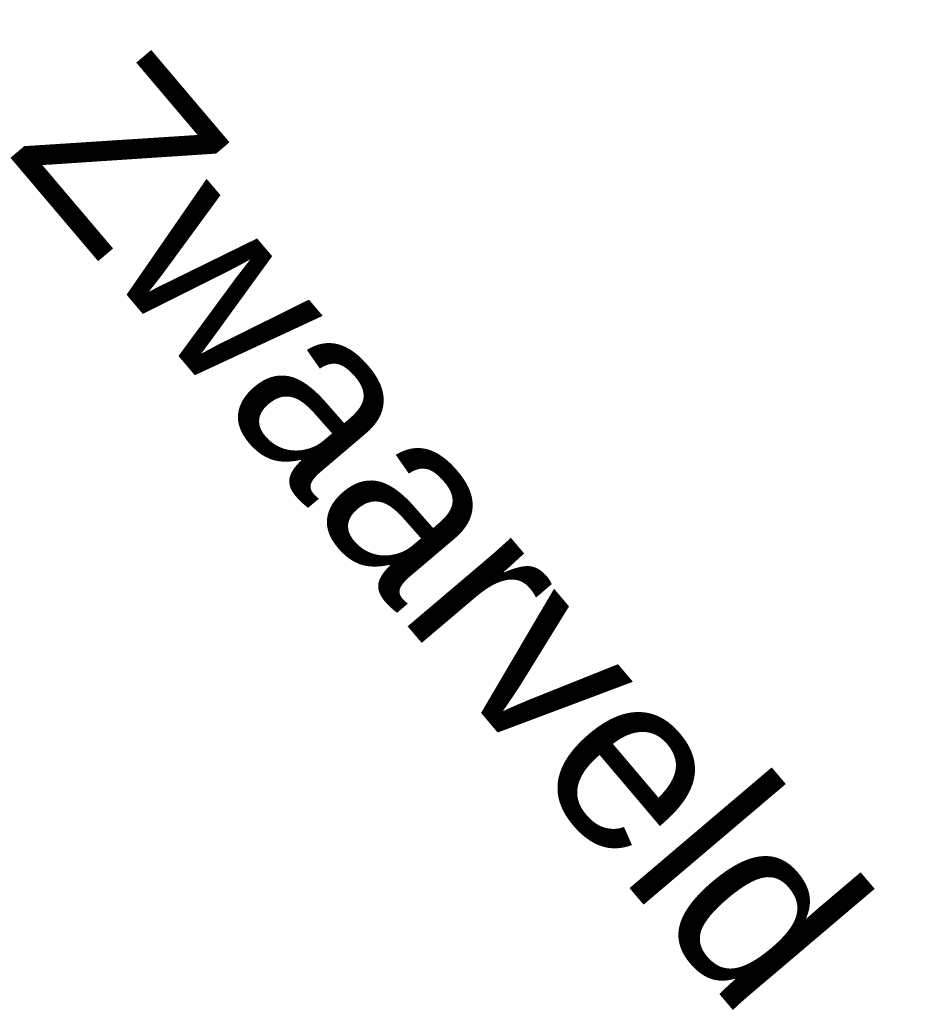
# Model space of a CAD drawing. Header units: metres. Extents: x 197883 to 206898, y 361907 to 364395.
# Tile 19 of 256: x 197928 to 197937, y 362565 to 362575. Entities that reach past the tile are written whole.
import ezdxf
from ezdxf.enums import TextEntityAlignment as Align

# ---------------------------------------------------------------- set-up
doc = ezdxf.new("R2010")
doc.units = ezdxf.units.M
doc.layers.add('$AUDIT_BAD_LAYER1', color=7, linetype='Continuous')
doc.styles.get("Standard").update_dxf_attribs({"font": 'arial.ttf'})

msp = doc.modelspace()

# ---------------------------------------------------------------- texts
at = {"layer": '$AUDIT_BAD_LAYER1', "color": 252, "oblique": 360}
msp.add_text('Zwaarveld', height=1.8, rotation=310.3, dxfattribs=at).set_placement((197932.545, 362569.515), align=Align.MIDDLE)
msp.add_text('Zwaarveld', height=1.8, rotation=310.3, dxfattribs=at).set_placement((197932.545, 362569.515), align=Align.MIDDLE)
msp.add_text('Zwaarveld', height=1.8, rotation=310.3, dxfattribs=at).set_placement((197932.545, 362569.515), align=Align.MIDDLE)
msp.add_text('Zwaarveld', height=1.8, rotation=310.3, dxfattribs=at).set_placement((197932.545, 362569.515), align=Align.MIDDLE)
msp.add_text('Zwaarveld', height=1.8, rotation=310.3, dxfattribs=at).set_placement((197932.545, 362569.515), align=Align.MIDDLE)
msp.add_text('Zwaarveld', height=1.8, rotation=310.3, dxfattribs=at).set_placement((197932.545, 362569.515), align=Align.MIDDLE)

doc.saveas('drawing.dxf')
